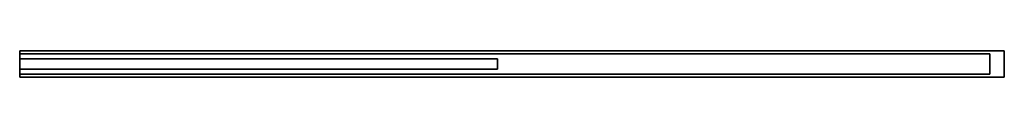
# Model space of a CAD drawing. Header units: millimetres. Extents: x 0 to 2050, y -28 to 27.
import ezdxf

# ---------------------------------------------------------------- set-up
doc = ezdxf.new("R2010")
doc.units = ezdxf.units.MM
doc.header["$LTSCALE"] = 10
for name, color, linetype in [('--Tuebl1_BESCH_sich_laufhor_hilf', 1, 'Continuous'), ('--Tuebl1_BESCH_sich_laufhor_hilf_wnz', 1, 'Continuous'), ('3DD-cke-_BESCH_sich_laufhor_hilf', 1, 'Continuous'), ('3DD-cke-_BESCH_sich_laufhor_hilf_wnz', 1, 'Continuous')]:
    doc.layers.add(name, color=color, linetype=linetype)

msp = doc.modelspace()

# ---------------------------------------------------------------- linework, layer by layer
at = {"layer": '--Tuebl1_BESCH_sich_laufhor_hilf_wnz'}
msp.add_polyline3d([(0, 11, 26), (0, 11, 26), (0, 11, 26), (0, 11, 26), (0, 11, 26), (0, 11, 26), (0, -11, 26), (0, -11, 8), (0, 11, 8), (0, -11, 8), (995, -11, 8), (995, 11, 8), (995, -11, 8), (995, -11, 26), (995, 11, 26), (995, -11, 26), (0, -11, 26), (0, 11, 26), (0, 11, 8), (995, 11, 8), (995, 11, 26), (0, 11, 26)], dxfattribs=at)
at = {"layer": '3DD-cke-_BESCH_sich_laufhor_hilf_wnz'}
for points in [[(0, -27.5, 2360), (0, -27.5, 2360), (0, -27.5, 2360), (0, -27.5, 2360), (0, -27.5, 2360), (0, -27.5, 2360), (0, -27.5, 2345), (0, 27.5, 2345), (0, 27.5, 2360), (0, 27.5, 2345), (2050, 27.5, 2345), (2050, 27.5, 2360), (2050, 27.5, 2345), (2050, -27.5, 2345), (2050, -27.5, 2360), (2050, -27.5, 2345), (0, -27.5, 2345), (0, -27.5, 2360), (0, 27.5, 2360), (2050, 27.5, 2360), (2050, -27.5, 2360), (0, -27.5, 2360)], [(0, -21, 2299.5), (0, -21, 2299.5), (0, -21, 2299.5), (0, -21, 2299.5), (0, -21, 2299.5), (0, -21, 2299.5), (0, 21, 2299.5), (0, 21, 2357), (0, -21, 2357), (0, 21, 2357), (2020, 21, 2357), (2020, -21, 2357), (2020, 21, 2357), (2020, 21, 2299.5), (2020, -21, 2299.5), (2020, 21, 2299.5), (0, 21, 2299.5), (0, -21, 2299.5), (0, -21, 2357), (2020, -21, 2357), (2020, -21, 2299.5), (0, -21, 2299.5)]]:
    msp.add_polyline3d(points, dxfattribs=at)

# ---------------------------------------------------------------- meshes
at = {"layer": '--Tuebl1_BESCH_sich_laufhor_hilf'}
mesh = msp.add_polymesh((6, 3), dxfattribs=at)
for k, corner in enumerate([(995, 11, 26), (995, -11, 26), (995, -11, 26), (0, 11, 26), (0, -11, 26), (0, -11, 26), (0, 11, 8), (0, -11, 8), (0, -11, 26), (995, 11, 8), (995, -11, 8), (995, -11, 26), (995, 11, 8), (995, 11, 8), (995, 11, 26), (0, 11, 8), (0, 11, 8), (0, 11, 26)]):
    mesh.set_mesh_vertex(divmod(k, 3), corner)
at = {"layer": '3DD-cke-_BESCH_sich_laufhor_hilf'}
mesh = msp.add_polymesh((6, 3), dxfattribs=at)
for k, corner in enumerate([(2050, -27.5, 2360), (2050, -27.5, 2345), (2050, -27.5, 2345), (0, -27.5, 2360), (0, -27.5, 2345), (0, -27.5, 2345), (0, 27.5, 2360), (0, 27.5, 2345), (0, -27.5, 2345), (2050, 27.5, 2360), (2050, 27.5, 2345), (2050, -27.5, 2345), (2050, 27.5, 2360), (2050, 27.5, 2360), (2050, -27.5, 2360), (0, 27.5, 2360), (0, 27.5, 2360), (0, -27.5, 2360)]):
    mesh.set_mesh_vertex(divmod(k, 3), corner)
mesh = msp.add_polymesh((6, 3), dxfattribs=at)
for k, corner in enumerate([(2020, -21, 2299.5), (2020, 21, 2299.5), (2020, 21, 2299.5), (0, -21, 2299.5), (0, 21, 2299.5), (0, 21, 2299.5), (0, -21, 2357), (0, 21, 2357), (0, 21, 2299.5), (2020, -21, 2357), (2020, 21, 2357), (2020, 21, 2299.5), (2020, -21, 2357), (2020, -21, 2357), (2020, -21, 2299.5), (0, -21, 2357), (0, -21, 2357), (0, -21, 2299.5)]):
    mesh.set_mesh_vertex(divmod(k, 3), corner)

doc.saveas('drawing.dxf')
